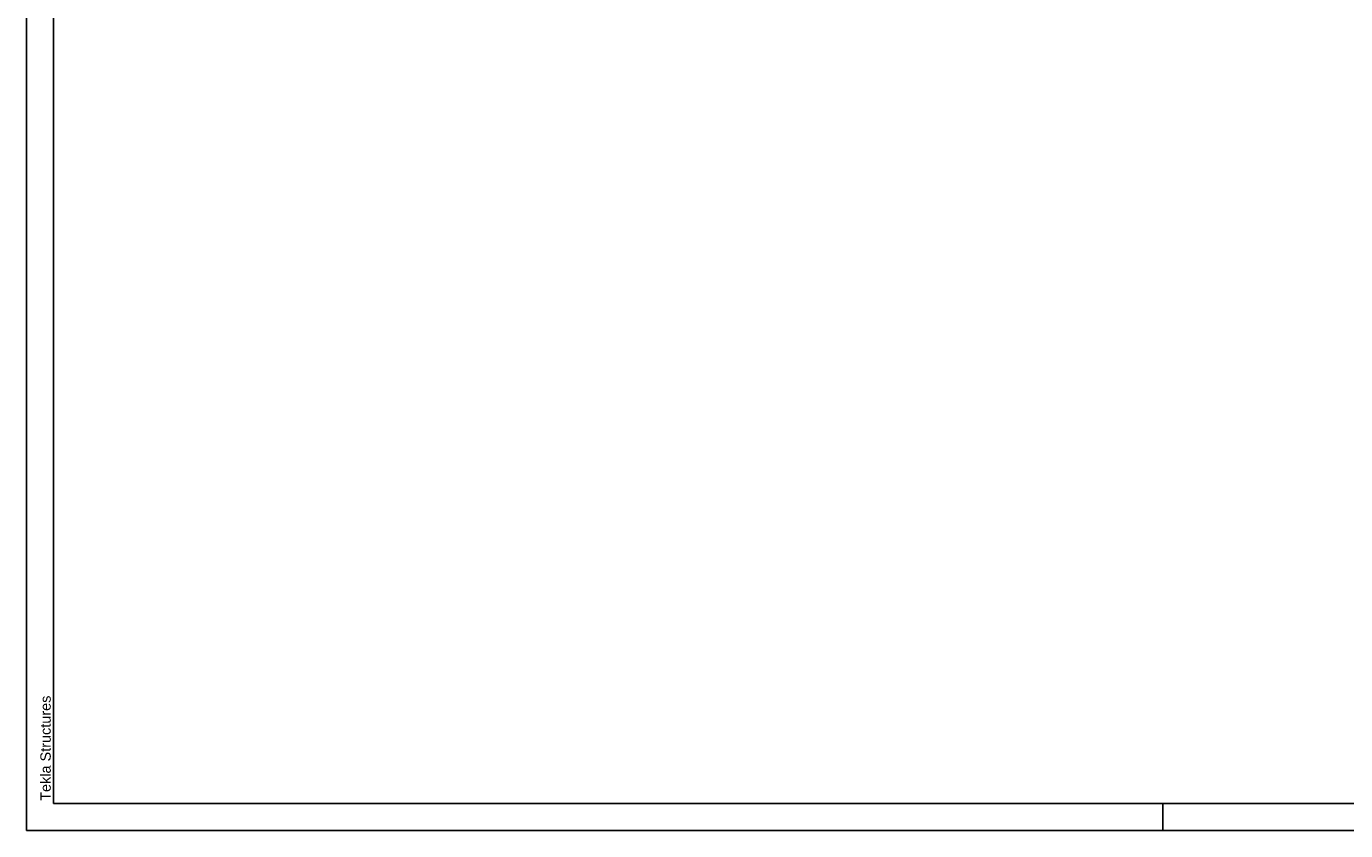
# Model space of a CAD drawing. Header units: millimetres. Extents: x 0 to 4200, y 0 to 2970.
# Tile 1 of 4: x 0 to 2438, y 0 to 1485. Entities that reach past the tile are written whole.
import ezdxf

# ---------------------------------------------------------------- set-up
doc = ezdxf.new("R2010")
doc.units = ezdxf.units.MM
doc.styles.add('Arial', font='ARIAL.TTF', dxfattribs={"height": 0.2})

# ---------------------------------------------------------------- blocks, each defined once
blk = doc.blocks.new('Unknown-2540463-1268')
at = {"color": 7, "linetype": 'Continuous'}
for p, q in [((0, 2970), (0, 0)), ((50, 2920), (50, 50)), ((0, 0), (0, 50)), ((50, 50), (4150, 50)), ((2100, 0), (2100, 50)), ((0, 0), (4200, 0))]:
    blk.add_line(p, q, dxfattribs=at)
at = {"color": 174, "linetype": 'Continuous', "style": 'Arial'}
blk.add_text('Tekla Structures', height=19.102, rotation=90, dxfattribs=at).set_placement((45, 55))

msp = doc.modelspace()

# ---------------------------------------------------------------- block references
msp.add_blockref('Unknown-2540463-1268', (0, 0))

doc.saveas('drawing.dxf')
